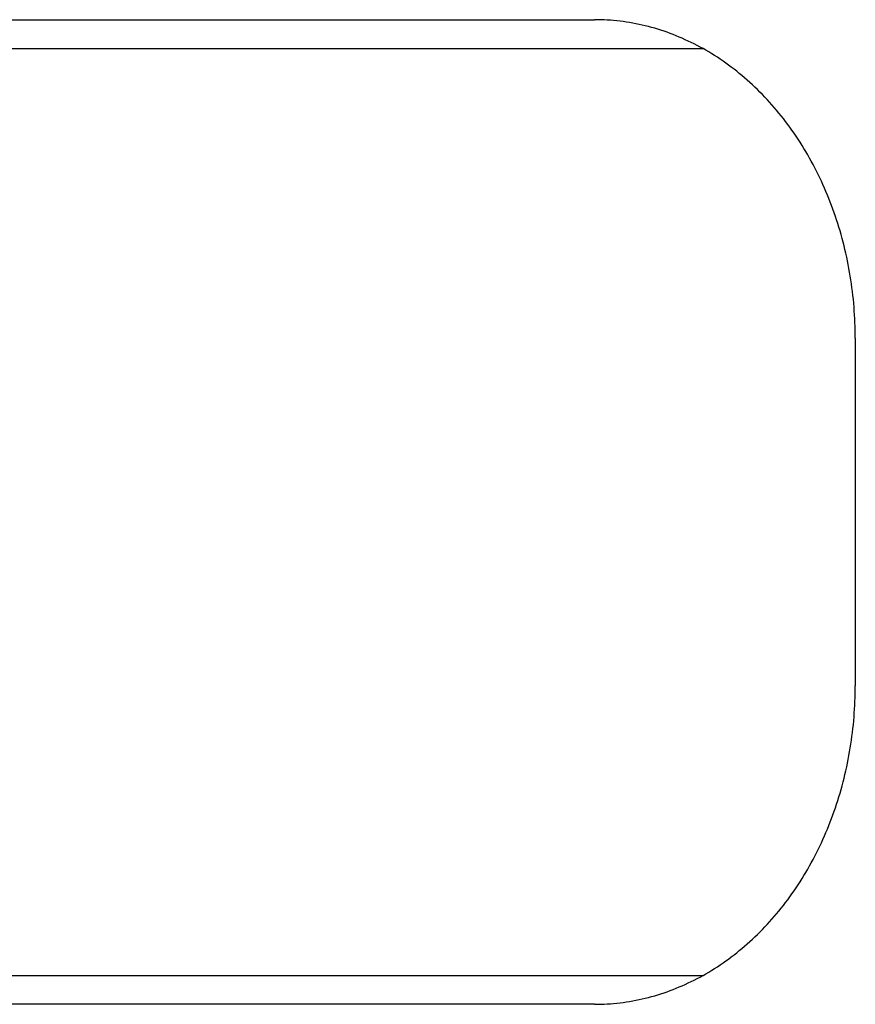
# Model space of a CAD drawing. Extents: x 668 to 3164, y 1007 to 2724.
# Tile 131 of 152: x 2856 to 2871, y 2158 to 2175. Entities that reach past the tile are written whole.
import ezdxf

# ---------------------------------------------------------------- set-up
doc = ezdxf.new("R2010")
doc.units = 0
doc.layers.add('KF_GRAVIS_12_REAR', color=7, linetype='CONTINUOUS')

# ---------------------------------------------------------------- blocks, each defined once
blk = doc.blocks.new('KF_GRAVIS_12_REAR')
at = {"layer": 'KF_GRAVIS_12_REAR'}
for p, q in [((-173.4975, -78.5), (-155.26367, -78.5)), ((-153.38676, -79), (-176.39817, -79)), ((-150.75833, -84), (-150.75833, -90)), ((-176.39817, -95), (-153.38676, -95)), ((-155.26367, -95.5), (-167.84101, -95.5))]:
    blk.add_line(p, q, dxfattribs=at)
for points in [[(-150.758, -84, 0), (-150.759, -83.9325, 0), (-150.76, -83.865, 0), (-150.761, -83.7976, 0), (-150.764, -83.7301, 0), (-150.767, -83.6627, 0), (-150.771, -83.5954, 0), (-150.775, -83.5281, 0), (-150.78, -83.4609, 0), (-150.786, -83.3938, 0), (-150.792, -83.3267, 0), (-150.799, -83.2598, 0), (-150.807, -83.193, 0), (-150.816, -83.1263, 0), (-150.825, -83.0597, 0), (-150.834, -82.9933, 0), (-150.845, -82.927, 0), (-150.856, -82.8609, 0), (-150.868, -82.7949, 0), (-150.88, -82.7292, 0), (-150.893, -82.6636, 0), (-150.907, -82.5982, 0), (-150.922, -82.5331, 0), (-150.937, -82.4681, 0), (-150.952, -82.4034, 0), (-150.969, -82.339, 0), (-150.986, -82.2748, 0), (-151.003, -82.2108, 0), (-151.022, -82.1471, 0), (-151.041, -82.0837, 0), (-151.06, -82.0206, 0), (-151.08, -81.9578, 0), (-151.101, -81.8952, 0), (-151.123, -81.833, 0), (-151.145, -81.7712, 0), (-151.168, -81.7096, 0), (-151.191, -81.6484, 0), (-151.215, -81.5876, 0), (-151.239, -81.5271, 0), (-151.265, -81.467, 0), (-151.29, -81.4073, 0), (-151.317, -81.348, 0), (-151.344, -81.2891, 0), (-151.371, -81.2305, 0), (-151.399, -81.1724, 0), (-151.428, -81.1148, 0), (-151.457, -81.0575, 0), (-151.487, -81.0007, 0), (-151.518, -80.9444, 0), (-151.549, -80.8885, 0), (-151.58, -80.8331, 0), (-151.612, -80.7781, 0), (-151.645, -80.7237, 0), (-151.678, -80.6697, 0), (-151.712, -80.6162, 0), (-151.746, -80.5633, 0), (-151.781, -80.5108, 0), (-151.816, -80.4589, 0), (-151.852, -80.4075, 0), (-151.889, -80.3567, 0), (-151.925, -80.3064, 0), (-151.963, -80.2567, 0), (-152.001, -80.2075, 0), (-152.039, -80.1589, 0), (-152.078, -80.1109, 0), (-152.117, -80.0635, 0), (-152.157, -80.0166, 0), (-152.197, -79.9704, 0), (-152.238, -79.9248, 0), (-152.279, -79.8797, 0), (-152.321, -79.8354, 0), (-152.363, -79.7916, 0), (-152.406, -79.7484, 0), (-152.448, -79.7059, 0), (-152.492, -79.6641, 0), (-152.536, -79.6229, 0), (-152.58, -79.5824, 0), (-152.624, -79.5425, 0), (-152.669, -79.5033, 0), (-152.715, -79.4648, 0), (-152.761, -79.4269, 0), (-152.807, -79.3898, 0), (-152.853, -79.3533, 0), (-152.9, -79.3175, 0), (-152.947, -79.2825, 0), (-152.995, -79.2481, 0), (-153.043, -79.2145, 0), (-153.091, -79.1816, 0), (-153.14, -79.1494, 0), (-153.189, -79.118, 0), (-153.238, -79.0873, 0), (-153.288, -79.0573, 0), (-153.337, -79.0281, 0), (-153.388, -78.9996, 0), (-153.438, -78.9718, 0), (-153.489, -78.9449, 0), (-153.54, -78.9187, 0), (-153.591, -78.8932, 0), (-153.642, -78.8685, 0), (-153.694, -78.8446, 0), (-153.746, -78.8215, 0), (-153.798, -78.7992, 0), (-153.85, -78.7776, 0), (-153.903, -78.7568, 0), (-153.956, -78.7368, 0), (-154.009, -78.7176, 0), (-154.062, -78.6992, 0), (-154.115, -78.6816, 0), (-154.169, -78.6648, 0), (-154.223, -78.6488, 0), (-154.277, -78.6336, 0), (-154.331, -78.6193, 0), (-154.385, -78.6057, 0), (-154.439, -78.5929, 0), (-154.493, -78.581, 0), (-154.548, -78.5698, 0), (-154.603, -78.5595, 0), (-154.657, -78.55, 0), (-154.712, -78.5414, 0), (-154.767, -78.5335, 0), (-154.822, -78.5265, 0), (-154.877, -78.5203, 0), (-154.932, -78.5149, 0), (-154.987, -78.5104, 0), (-155.043, -78.5066, 0), (-155.098, -78.5037, 0), (-155.153, -78.5017, 0), (-155.208, -78.5004, 0), (-155.264, -78.5, 0)], [(-155.264, -95.5, 0), (-155.208, -95.4996, 0), (-155.153, -95.4983, 0), (-155.098, -95.4963, 0), (-155.043, -95.4934, 0), (-154.987, -95.4896, 0), (-154.932, -95.4851, 0), (-154.877, -95.4797, 0), (-154.822, -95.4735, 0), (-154.767, -95.4665, 0), (-154.712, -95.4586, 0), (-154.657, -95.45, 0), (-154.603, -95.4405, 0), (-154.548, -95.4302, 0), (-154.493, -95.419, 0), (-154.439, -95.4071, 0), (-154.385, -95.3943, 0), (-154.331, -95.3807, 0), (-154.277, -95.3664, 0), (-154.223, -95.3512, 0), (-154.169, -95.3352, 0), (-154.115, -95.3184, 0), (-154.062, -95.3008, 0), (-154.009, -95.2824, 0), (-153.956, -95.2632, 0), (-153.903, -95.2432, 0), (-153.85, -95.2224, 0), (-153.798, -95.2008, 0), (-153.746, -95.1785, 0), (-153.694, -95.1554, 0), (-153.642, -95.1315, 0), (-153.591, -95.1068, 0), (-153.54, -95.0813, 0), (-153.489, -95.0551, 0), (-153.438, -95.0282, 0), (-153.388, -95.0004, 0), (-153.337, -94.9719, 0), (-153.288, -94.9427, 0), (-153.238, -94.9127, 0), (-153.189, -94.882, 0), (-153.14, -94.8506, 0), (-153.091, -94.8184, 0), (-153.043, -94.7855, 0), (-152.995, -94.7519, 0), (-152.947, -94.7175, 0), (-152.9, -94.6825, 0), (-152.853, -94.6467, 0), (-152.807, -94.6102, 0), (-152.761, -94.5731, 0), (-152.715, -94.5352, 0), (-152.669, -94.4967, 0), (-152.624, -94.4575, 0), (-152.58, -94.4176, 0), (-152.536, -94.3771, 0), (-152.492, -94.3359, 0), (-152.448, -94.2941, 0), (-152.406, -94.2516, 0), (-152.363, -94.2084, 0), (-152.321, -94.1646, 0), (-152.279, -94.1203, 0), (-152.238, -94.0752, 0), (-152.197, -94.0296, 0), (-152.157, -93.9834, 0), (-152.117, -93.9365, 0), (-152.078, -93.8891, 0), (-152.039, -93.8411, 0), (-152.001, -93.7925, 0), (-151.963, -93.7433, 0), (-151.925, -93.6936, 0), (-151.889, -93.6433, 0), (-151.852, -93.5925, 0), (-151.816, -93.5411, 0), (-151.781, -93.4892, 0), (-151.746, -93.4367, 0), (-151.712, -93.3838, 0), (-151.678, -93.3303, 0), (-151.645, -93.2763, 0), (-151.612, -93.2219, 0), (-151.58, -93.1669, 0), (-151.549, -93.1115, 0), (-151.518, -93.0556, 0), (-151.487, -92.9993, 0), (-151.457, -92.9425, 0), (-151.428, -92.8852, 0), (-151.399, -92.8276, 0), (-151.371, -92.7695, 0), (-151.344, -92.7109, 0), (-151.317, -92.652, 0), (-151.29, -92.5927, 0), (-151.265, -92.533, 0), (-151.239, -92.4729, 0), (-151.215, -92.4124, 0), (-151.191, -92.3516, 0), (-151.168, -92.2904, 0), (-151.145, -92.2288, 0), (-151.123, -92.167, 0), (-151.101, -92.1048, 0), (-151.08, -92.0422, 0), (-151.06, -91.9794, 0), (-151.041, -91.9163, 0), (-151.022, -91.8529, 0), (-151.003, -91.7892, 0), (-150.986, -91.7252, 0), (-150.969, -91.661, 0), (-150.952, -91.5966, 0), (-150.937, -91.5319, 0), (-150.922, -91.4669, 0), (-150.907, -91.4018, 0), (-150.893, -91.3364, 0), (-150.88, -91.2708, 0), (-150.868, -91.2051, 0), (-150.856, -91.1391, 0), (-150.845, -91.073, 0), (-150.834, -91.0067, 0), (-150.825, -90.9403, 0), (-150.816, -90.8737, 0), (-150.807, -90.807, 0), (-150.799, -90.7402, 0), (-150.792, -90.6733, 0), (-150.786, -90.6062, 0), (-150.78, -90.5391, 0), (-150.775, -90.4719, 0), (-150.771, -90.4046, 0), (-150.767, -90.3373, 0), (-150.764, -90.2699, 0), (-150.761, -90.2024, 0), (-150.76, -90.135, 0), (-150.759, -90.0675, 0), (-150.758, -90, 0)]]:
    blk.add_polyline3d(points, dxfattribs=at)

msp = doc.modelspace()

# ---------------------------------------------------------------- block references
at = {"layer": 'KF_GRAVIS_12_REAR'}
msp.add_blockref('KF_GRAVIS_12_REAR', (3021.439, 2253.101), dxfattribs=at)

doc.saveas('drawing.dxf')
